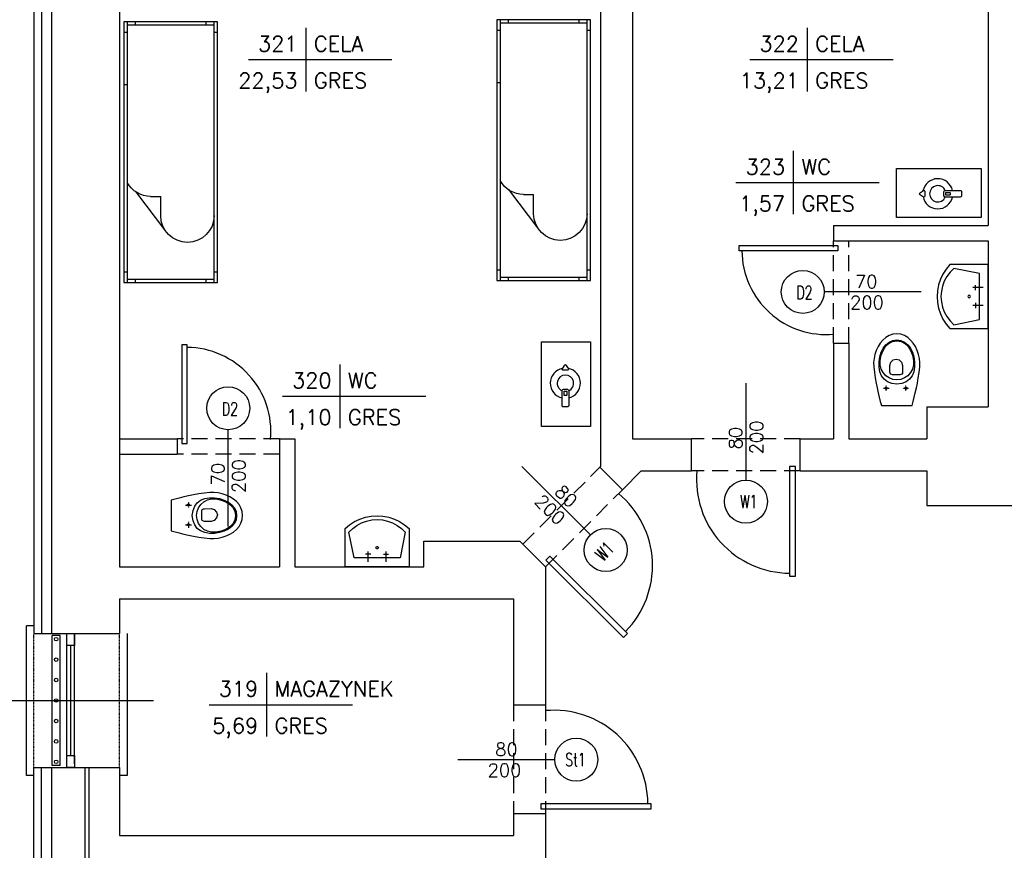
# Model space of a CAD drawing. Header units: millimetres. Extents: x 50026 to 146998, y 1038179 to 1573505.
# Tile 68 of 122: x 58528 to 59298, y 1047189 to 1047839. Entities that reach past the tile are written whole.
import ezdxf
from ezdxf.enums import TextEntityAlignment as Align

# ---------------------------------------------------------------- set-up
doc = ezdxf.new("R2010")
doc.units = ezdxf.units.MM
doc.header["$LTSCALE"] = 0.025
doc.linetypes.add('DASHDOT', pattern=[25.4, 12.7, -6.35, 0, -6.35])
doc.linetypes.add('HIDDEN', pattern=[0.375, 0.25, -0.125])
for name, color, linetype in [('2D-MEBLE', 3, 'Continuous'), ('2D-WYMIARY', 2, 'Continuous'), ('kraty', 5, 'Continuous'), ('ocieplenie', 8, 'Continuous'), ('OKNA OPISY', 7, 'Continuous'), ('OKNO', 2, 'Continuous'), ('opis pomieszczen', 2, 'Continuous'), ('OTWORY', 3, 'Continuous'), ('parapet', 5, 'Continuous'), ('Przybory sanit', 3, 'Continuous'), ('SCIANY', 5, 'Continuous'), ('zA_DRZWI', 7, 'Continuous'), ('zA_DRZWI OPISY', 7, 'Continuous'), ('ściany', 5, 'Continuous')]:
    doc.layers.add(name, color=color, linetype=linetype)
doc.styles.add('ROMANS', font='romans.shx', dxfattribs={"width": 0.7})
doc.styles.add('STYLE1', font='romans.shx', dxfattribs={"height": 10})
doc.linetypes.add('BATTING', pattern='A,0.00254,-2.54,[134,ltypeshp.shx,S=2.54,R=0,X=-2.54,Y=0],-5.08,[134,ltypeshp.shx,S=2.54,R=180,X=2.54,Y=0],-2.54', length=10.16254)

# ---------------------------------------------------------------- blocks, each defined once
blk = doc.blocks.new('UMYW')
at = {"layer": 'Przybory sanit'}
for points in [[(0, 23.06, 0), (0, 23.06, 0), (0, 23.06, 0), (0, 23.06, 0), (0, 23.06, 0), (0, 23.06, 0), (0, 23.06, 0), (0, 23.06, 0), (0, 23.06, 0), (0, 23.06, 0), (0, 23.06, 0), (0, 23.06, 0), (0, 23.06, 0), (0, 23.06, 0), (0, 23.06, 0), (0, 23.06, 0), (0, 23.06, 0), (0, 23.06, 0), (0, 23.06, 0), (0, -26.94, 0), (30, -26.94, 0)], [(30, 23.06, 0), (0, 23.06, 0)], [(27, 20.06, 0), (7, 16.06, 0)], [(7, 16.06, 0), (7, -19.94, 0), (27, -23.94, 0)], [(27, -23.94, 0), (29.92, -20.99, 0), (32.4, -17.66, 0), (34.38, -14.02, 0), (35.83, -10.13, 0), (36.71, -6.07, 0), (37, -1.94, 0), (36.71, 2.2, 0), (35.83, 6.26, 0), (34.38, 10.15, 0), (32.4, 13.79, 0), (29.92, 17.12, 0), (27, 20.06, 0)], [(30, -26.94, 0), (32.95, -23.41, 0), (35.43, -19.55, 0), (37.41, -15.4, 0), (38.84, -11.03, 0), (39.71, -6.52, 0), (40, -1.94, 0), (39.71, 2.65, 0), (38.84, 7.16, 0), (37.41, 11.53, 0), (35.43, 15.68, 0), (32.95, 19.54, 0), (30, 23.06, 0)], [(4, 5.06, 0), (12, 5.06, 0)], [(10, 3.06, 0), (10, 7.06, 0)], [(10, -6.94, 0), (10, -10.94, 0)], [(16, -1.94, 0), (15.87, -1.44, 0), (15.5, -1.07, 0), (15, -0.94, 0), (14.5, -1.07, 0), (14.13, -1.44, 0), (14, -1.94, 0), (14.13, -2.44, 0), (14.5, -2.8, 0), (15, -2.94, 0), (15.5, -2.8, 0), (15.87, -2.44, 0), (16, -1.94, 0), (16, -1.94, 0)], [(4, -8.94, 0), (12, -8.94, 0)]]:
    blk.add_polyline3d(points, dxfattribs=at)
blk = doc.blocks.new('kibel1')
at = {"layer": 'Przybory sanit', "color": 3, "linetype": 'Continuous'}
for points in [[(0, -12.02), (3.1, -12.82), (6.4, -13.66), (9.89, -14.52), (13.58, -15.36), (17.45, -16.15), (21.52, -16.87), (25.76, -17.48), (30.18, -17.96), (33.38, -18.04), (36.63, -17.72), (39.86, -17.04), (43, -16), (45.96, -14.61), (48.67, -12.9), (51.06, -10.88), (53.05, -8.56), (54.57, -5.97), (55.53, -3.11), (55.87, 0), (55.53, 3.11), (54.57, 5.97), (53.05, 8.56), (51.06, 10.88), (48.67, 12.9), (45.96, 14.61), (43, 16), (39.86, 17.04), (36.63, 17.72), (33.38, 18.04), (30.18, 17.96), (25.76, 17.48), (21.52, 16.87), (17.45, 16.15), (13.58, 15.36), (9.89, 14.52), (6.4, 13.66), (3.1, 12.82), (0, 12.02)], [(13.42, 7.49), (13.4, 7.49), (13.39, 7.49), (13.37, 7.5), (13.36, 7.5), (13.34, 7.5), (13.33, 7.5), (13.31, 7.5), (13.3, 7.5), (13.29, 7.51), (13.27, 7.51), (13.26, 7.51), (13.24, 7.52), (13.23, 7.52), (13.21, 7.52), (13.2, 7.53), (13.18, 7.53), (13.17, 7.54), (13.16, 7.54), (13.14, 7.55), (13.13, 7.55), (13.11, 7.56), (13.1, 7.57), (13.09, 7.57), (13.07, 7.58), (13.06, 7.59), (13.05, 7.59), (13.04, 7.6), (13.02, 7.61), (13.01, 7.62), (13, 7.62), (12.99, 7.63), (12.97, 7.64), (12.96, 7.65), (12.95, 7.66), (12.94, 7.67), (12.93, 7.68), (12.92, 7.69), (12.9, 7.7), (12.89, 7.71), (12.88, 7.72), (12.87, 7.73), (12.86, 7.74), (12.85, 7.75), (12.84, 7.77), (12.83, 7.78), (12.83, 7.79), (12.82, 7.8), (12.81, 7.81), (12.8, 7.83), (12.79, 7.84), (12.78, 7.85), (12.78, 7.86), (12.77, 7.88), (12.76, 7.89), (12.75, 7.9), (12.75, 7.92), (12.74, 7.93), (12.74, 7.94), (12.73, 7.96), (12.72, 7.97), (12.72, 7.98), (12.71, 8), (12.71, 8.01), (12.7, 8.03), (12.7, 8.04), (12.7, 8.06), (12.69, 8.07), (12.69, 8.09), (12.69, 8.1), (12.68, 8.11), (12.68, 8.13), (12.68, 8.14), (12.68, 8.16), (12.68, 8.17), (12.68, 8.19), (12.67, 8.2), (12.67, 8.22), (12.67, 8.23), (12.67, 8.25), (12.67, 8.26), (12.68, 8.28), (12.68, 8.29), (12.68, 8.31), (12.68, 8.32), (12.68, 8.34), (12.68, 8.35), (12.69, 8.37), (12.69, 8.38), (12.69, 8.4), (12.69, 8.41), (12.7, 8.43), (12.7, 8.44), (12.71, 8.45), (12.71, 8.47), (12.72, 8.48), (12.72, 8.5), (12.73, 8.51), (12.73, 8.52), (12.74, 8.54), (12.74, 8.55), (12.75, 8.57), (12.76, 8.58), (12.76, 8.59), (12.77, 8.61), (12.78, 8.62), (12.79, 8.63), (12.79, 8.64), (12.8, 8.66), (12.81, 8.67), (12.82, 8.68), (12.83, 8.69), (12.84, 8.7), (12.85, 8.72), (12.86, 8.73), (12.87, 8.74), (12.88, 8.75), (12.89, 8.76), (12.9, 8.77), (12.91, 8.78), (12.92, 8.79), (12.93, 8.8), (12.94, 8.81), (12.95, 8.82), (12.97, 8.83), (12.98, 8.84), (12.99, 8.85), (13, 8.86), (13.01, 8.86), (13.03, 8.87), (13.04, 8.88), (13.05, 8.89), (13.07, 8.89), (13.08, 8.9), (13.09, 8.91), (13.11, 8.91), (13.12, 8.92), (13.13, 8.93), (13.15, 8.93), (13.16, 8.94), (13.18, 8.94), (13.19, 8.95), (13.2, 8.95), (13.22, 8.95), (13.23, 8.96), (13.25, 8.96), (13.26, 8.97), (13.28, 8.97), (13.29, 8.97), (13.31, 8.97), (13.32, 8.98), (13.34, 8.98), (13.35, 8.98), (13.37, 8.98), (13.38, 8.98), (13.39, 8.98), (13.41, 8.98), (13.42, 8.98), (13.44, 8.98), (13.45, 8.98), (13.47, 8.98), (13.48, 8.98), (13.5, 8.98), (13.51, 8.98), (13.53, 8.97), (13.54, 8.97), (13.56, 8.97), (13.57, 8.97), (13.59, 8.96), (13.6, 8.96), (13.62, 8.96), (13.63, 8.95), (13.65, 8.95), (13.66, 8.94), (13.67, 8.94), (13.69, 8.93), (13.7, 8.93), (13.72, 8.92), (13.73, 8.91), (13.74, 8.91), (13.76, 8.9), (13.77, 8.89), (13.78, 8.89), (13.79, 8.88), (13.81, 8.87), (13.82, 8.86), (13.83, 8.86), (13.85, 8.85), (13.86, 8.84), (13.87, 8.83), (13.88, 8.82), (13.89, 8.81), (13.9, 8.8), (13.92, 8.79), (13.93, 8.78), (13.94, 8.77), (13.95, 8.76), (13.96, 8.75), (13.97, 8.74), (13.98, 8.73), (13.99, 8.72), (14, 8.71), (14.01, 8.69), (14.02, 8.68), (14.02, 8.67), (14.03, 8.66), (14.04, 8.65), (14.05, 8.63), (14.06, 8.62), (14.06, 8.61), (14.07, 8.59), (14.08, 8.58), (14.09, 8.57), (14.09, 8.55), (14.1, 8.54), (14.1, 8.53), (14.11, 8.51), (14.12, 8.5), (14.12, 8.48), (14.13, 8.47), (14.13, 8.46), (14.13, 8.44), (14.14, 8.43), (14.14, 8.41), (14.14, 8.4), (14.15, 8.38), (14.15, 8.37), (14.15, 8.35), (14.16, 8.34), (14.16, 8.32), (14.16, 8.31), (14.16, 8.3), (14.16, 8.28), (14.16, 8.27), (14.16, 8.25), (14.16, 8.24), (14.16, 8.22), (14.16, 8.21), (14.16, 8.19), (14.16, 8.18), (14.16, 8.16), (14.16, 8.15), (14.15, 8.13), (14.15, 8.12), (14.15, 8.1), (14.15, 8.09), (14.14, 8.07), (14.14, 8.06), (14.14, 8.04), (14.13, 8.03), (14.13, 8.01), (14.12, 8), (14.12, 7.99), (14.11, 7.97), (14.11, 7.96), (14.1, 7.94), (14.1, 7.93), (14.09, 7.92), (14.08, 7.9), (14.08, 7.89), (14.07, 7.88), (14.06, 7.86), (14.05, 7.85), (14.05, 7.84), (14.04, 7.83), (14.03, 7.81), (14.02, 7.8), (14.01, 7.79), (14, 7.78), (13.99, 7.77), (13.98, 7.76), (13.97, 7.74), (13.96, 7.73), (13.95, 7.72), (13.94, 7.71), (13.93, 7.7), (13.92, 7.69), (13.91, 7.68), (13.9, 7.67), (13.89, 7.66), (13.88, 7.65), (13.86, 7.64), (13.85, 7.63), (13.84, 7.63), (13.83, 7.62), (13.82, 7.61), (13.8, 7.6), (13.79, 7.59), (13.78, 7.59), (13.76, 7.58), (13.75, 7.57), (13.74, 7.57), (13.72, 7.56), (13.71, 7.55), (13.7, 7.55), (13.68, 7.54), (13.67, 7.54), (13.65, 7.53), (13.64, 7.53), (13.63, 7.52), (13.61, 7.52), (13.6, 7.52), (13.58, 7.51), (13.57, 7.51), (13.55, 7.51), (13.54, 7.5), (13.52, 7.5), (13.51, 7.5), (13.49, 7.5), (13.48, 7.5), (13.46, 7.5), (13.45, 7.49), (13.43, 7.49), (13.42, 7.49)], [(16.56, -0.08), (17.1, 3.92), (18.41, 7.25), (20.42, 9.9), (23.05, 11.88), (26.23, 13.2), (29.87, 13.85), (33.91, 13.84), (37.92, 13.22), (41.57, 12.09), (44.77, 10.49), (47.42, 8.44), (49.43, 5.97), (50.71, 3.13), (51.15, -0.08), (50.71, -3.29), (49.43, -6.15), (47.42, -8.62), (44.77, -10.67), (41.57, -12.27), (37.92, -13.39), (33.91, -14), (29.87, -14.01), (26.23, -13.35), (23.05, -12.04), (20.42, -10.05), (18.41, -7.4), (17.1, -4.07)], [(50.35, -0.08), (49.81, -3.46), (48.27, -6.4), (45.88, -8.86), (42.79, -10.81), (39.14, -12.22), (35.09, -13.07), (31.6, -13.1), (28.39, -12.3), (25.55, -10.8), (23.19, -8.71), (21.38, -6.14), (20.23, -3.22), (19.83, -0.08), (20.23, 3.07), (21.38, 5.99), (23.19, 8.55), (25.55, 10.65), (28.39, 12.15), (31.6, 12.95), (35.09, 12.92), (39.14, 12.07), (42.79, 10.66), (45.88, 8.71), (48.27, 6.24), (49.81, 3.31)], [(23.94, 0.63), (23.94, 3.3), (24.33, 4.65), (25.17, 5.23), (26.01, 5.35), (31.23, 5.38), (33.7, 4.59), (35.49, 2.72), (36.18, 0.42), (35.48, -1.9), (33.67, -3.79), (31.19, -4.57), (26.01, -4.57), (25.17, -4.45), (24.33, -3.87), (23.94, -2.52)], [(13.42, -7.96), (13.4, -7.96), (13.39, -7.96), (13.37, -7.96), (13.36, -7.96), (13.34, -7.95), (13.33, -7.95), (13.31, -7.95), (13.3, -7.95), (13.29, -7.95), (13.27, -7.94), (13.26, -7.94), (13.24, -7.94), (13.23, -7.93), (13.21, -7.93), (13.2, -7.93), (13.18, -7.92), (13.17, -7.92), (13.16, -7.91), (13.14, -7.91), (13.13, -7.9), (13.11, -7.89), (13.1, -7.89), (13.09, -7.88), (13.07, -7.87), (13.06, -7.87), (13.05, -7.86), (13.04, -7.85), (13.02, -7.84), (13.01, -7.84), (13, -7.83), (12.99, -7.82), (12.97, -7.81), (12.96, -7.8), (12.95, -7.79), (12.94, -7.78), (12.93, -7.77), (12.92, -7.76), (12.9, -7.75), (12.89, -7.74), (12.88, -7.73), (12.87, -7.72), (12.86, -7.71), (12.85, -7.7), (12.84, -7.69), (12.83, -7.68), (12.83, -7.66), (12.82, -7.65), (12.81, -7.64), (12.8, -7.63), (12.79, -7.61), (12.78, -7.6), (12.78, -7.59), (12.77, -7.58), (12.76, -7.56), (12.75, -7.55), (12.75, -7.54), (12.74, -7.52), (12.74, -7.51), (12.73, -7.5), (12.72, -7.48), (12.72, -7.47), (12.71, -7.45), (12.71, -7.44), (12.7, -7.43), (12.7, -7.41), (12.7, -7.4), (12.69, -7.38), (12.69, -7.37), (12.69, -7.35), (12.68, -7.34), (12.68, -7.32), (12.68, -7.31), (12.68, -7.29), (12.68, -7.28), (12.68, -7.26), (12.67, -7.25), (12.67, -7.23), (12.67, -7.22), (12.67, -7.2), (12.67, -7.19), (12.68, -7.17), (12.68, -7.16), (12.68, -7.14), (12.68, -7.13), (12.68, -7.11), (12.68, -7.1), (12.69, -7.09), (12.69, -7.07), (12.69, -7.06), (12.69, -7.04), (12.7, -7.03), (12.7, -7.01), (12.71, -7), (12.71, -6.98), (12.72, -6.97), (12.72, -6.96), (12.73, -6.94), (12.73, -6.93), (12.74, -6.91), (12.74, -6.9), (12.75, -6.89), (12.76, -6.87), (12.76, -6.86), (12.77, -6.85), (12.78, -6.83), (12.79, -6.82), (12.79, -6.81), (12.8, -6.8), (12.81, -6.78), (12.82, -6.77), (12.83, -6.76), (12.84, -6.75), (12.85, -6.74), (12.86, -6.73), (12.87, -6.71), (12.88, -6.7), (12.89, -6.69), (12.9, -6.68), (12.91, -6.67), (12.92, -6.66), (12.93, -6.65), (12.94, -6.64), (12.95, -6.63), (12.97, -6.62), (12.98, -6.61), (12.99, -6.61), (13, -6.6), (13.01, -6.59), (13.03, -6.58), (13.04, -6.57), (13.05, -6.57), (13.07, -6.56), (13.08, -6.55), (13.09, -6.55), (13.11, -6.54), (13.12, -6.53), (13.13, -6.53), (13.15, -6.52), (13.16, -6.52), (13.18, -6.51), (13.19, -6.51), (13.2, -6.5), (13.22, -6.5), (13.23, -6.49), (13.25, -6.49), (13.26, -6.49), (13.28, -6.48), (13.29, -6.48), (13.31, -6.48), (13.32, -6.48), (13.34, -6.47), (13.35, -6.47), (13.37, -6.47), (13.38, -6.47), (13.39, -6.47), (13.41, -6.47), (13.42, -6.47), (13.44, -6.47), (13.45, -6.47), (13.47, -6.47), (13.48, -6.47), (13.5, -6.47), (13.51, -6.48), (13.53, -6.48), (13.54, -6.48), (13.56, -6.48), (13.57, -6.49), (13.59, -6.49), (13.6, -6.49), (13.62, -6.5), (13.63, -6.5), (13.65, -6.51), (13.66, -6.51), (13.67, -6.52), (13.69, -6.52), (13.7, -6.53), (13.72, -6.53), (13.73, -6.54), (13.74, -6.54), (13.76, -6.55), (13.77, -6.56), (13.78, -6.57), (13.79, -6.57), (13.81, -6.58), (13.82, -6.59), (13.83, -6.6), (13.85, -6.6), (13.86, -6.61), (13.87, -6.62), (13.88, -6.63), (13.89, -6.64), (13.9, -6.65), (13.92, -6.66), (13.93, -6.67), (13.94, -6.68), (13.95, -6.69), (13.96, -6.7), (13.97, -6.71), (13.98, -6.72), (13.99, -6.74), (14, -6.75), (14.01, -6.76), (14.02, -6.77), (14.02, -6.78), (14.03, -6.8), (14.04, -6.81), (14.05, -6.82), (14.06, -6.83), (14.06, -6.85), (14.07, -6.86), (14.08, -6.87), (14.09, -6.89), (14.09, -6.9), (14.1, -6.91), (14.1, -6.93), (14.11, -6.94), (14.12, -6.95), (14.12, -6.97), (14.13, -6.98), (14.13, -7), (14.13, -7.01), (14.14, -7.03), (14.14, -7.04), (14.14, -7.05), (14.15, -7.07), (14.15, -7.08), (14.15, -7.1), (14.16, -7.11), (14.16, -7.13), (14.16, -7.14), (14.16, -7.16), (14.16, -7.17), (14.16, -7.19), (14.16, -7.2), (14.16, -7.22), (14.16, -7.23), (14.16, -7.25), (14.16, -7.26), (14.16, -7.28), (14.16, -7.29), (14.16, -7.31), (14.15, -7.32), (14.15, -7.34), (14.15, -7.35), (14.15, -7.37), (14.14, -7.38), (14.14, -7.39), (14.14, -7.41), (14.13, -7.42), (14.13, -7.44), (14.12, -7.45), (14.12, -7.47), (14.11, -7.48), (14.11, -7.49), (14.1, -7.51), (14.1, -7.52), (14.09, -7.53), (14.08, -7.55), (14.08, -7.56), (14.07, -7.57), (14.06, -7.59), (14.05, -7.6), (14.05, -7.61), (14.04, -7.63), (14.03, -7.64), (14.02, -7.65), (14.01, -7.66), (14, -7.67), (13.99, -7.69), (13.98, -7.7), (13.97, -7.71), (13.96, -7.72), (13.95, -7.73), (13.94, -7.74), (13.93, -7.75), (13.92, -7.76), (13.91, -7.77), (13.9, -7.78), (13.89, -7.79), (13.88, -7.8), (13.86, -7.81), (13.85, -7.82), (13.84, -7.83), (13.83, -7.84), (13.82, -7.84), (13.8, -7.85), (13.79, -7.86), (13.78, -7.87), (13.76, -7.87), (13.75, -7.88), (13.74, -7.89), (13.72, -7.89), (13.71, -7.9), (13.7, -7.9), (13.68, -7.91), (13.67, -7.92), (13.65, -7.92), (13.64, -7.92), (13.63, -7.93), (13.61, -7.93), (13.6, -7.94), (13.58, -7.94), (13.57, -7.94), (13.55, -7.95), (13.54, -7.95), (13.52, -7.95), (13.51, -7.95), (13.49, -7.95), (13.48, -7.96), (13.46, -7.96), (13.45, -7.96), (13.43, -7.96), (13.42, -7.96)]]:
    blk.add_lwpolyline(points, close=True, dxfattribs=at)
at = {"layer": 'Przybory sanit', "color": 3, "linetype": 'DASHDOT'}
for points in [[(11.3, 8.22), (15.9, 8.22)], [(13.44, 10.47), (13.44, 5.95)], [(11.3, -7.23), (15.9, -7.23)], [(13.44, -4.99), (13.44, -9.5)]]:
    blk.add_lwpolyline(points, dxfattribs=at)
at = {"layer": 'Przybory sanit', "color": 3, "linetype": 'Continuous'}
for points in [[(13.42, 7.49), (13.42, 7.49)], [(13.42, -7.96), (13.42, -7.96)]]:
    blk.add_lwpolyline(points, dxfattribs=at)
blk = doc.blocks.new('tabela-pow')
at = {"layer": '2D-WYMIARY', "ltscale": 10}
for p, q in [((0, 24.8), (0, -24.8)), ((-44.8, 0), (67.2, 0))]:
    blk.add_line(p, q, dxfattribs=at)
at = {"layer": '2D-WYMIARY', "ltscale": 10, "style": 'STYLE1', "width": 0.7}
for tag, p in [('NR', (-6.4, 6.4)), ('POW', (-6.4, -22.4))]:
    blk.add_attdef(tag, text='', height=16, rotation=360, dxfattribs=at).set_placement(p, align=Align.RIGHT)
for tag, p in [('NAZWA', (6.4, 6.4)), ('POSADZKA', (6.4, -22.4))]:
    blk.add_attdef(tag, p, '', height=16, rotation=360, dxfattribs=at)
blk = doc.blocks.new('łóżko')
at = {"layer": '2D-MEBLE', "color": 3}
for p, q in [((-113.91, 41.23), (81.09, 41.23)), ((-113.91, -28.77), (-113.91, 41.23)), ((-113.91, 38.73), (81.09, 38.73)), ((-111.41, -26.27), (-111.41, 38.73)), ((-105.91, 38.73), (-105.91, 41.23)), ((73.09, 41.23), (73.09, 38.73)), ((78.59, 38.73), (78.59, -26.27)), ((81.09, 41.23), (81.09, -28.77)), ((-113.91, 32.73), (-111.41, 32.73)), ((78.59, 32.73), (81.09, 32.73)), ((-63.84, -1.27), (-49.4, -1.27)), ((-49.4, -8.77), (-49.4, -1.27)), ((-111.41, -20.27), (-113.91, -20.27)), ((81.09, -20.27), (78.59, -20.27)), ((81.09, -26.27), (-113.91, -26.27)), ((81.09, -28.77), (-113.91, -28.77)), ((-105.91, -28.77), (-105.91, -26.27)), ((34.09, -26.27), (34.09, -28.77)), ((73.09, -26.27), (73.09, -28.77))]:
    blk.add_line(p, q, dxfattribs=at)
at = {"layer": '2D-MEBLE', "color": 3, "linetype": 'Continuous'}
blk.add_line((-45.87, -20.12), (-75.41, 2.41), dxfattribs=at)
for centre, start, end in [((-63.84, 18.73), 90, 270), ((-29.4, -8.77), 180, 241.04498)]:
    blk.add_arc(centre, 20, start, end, dxfattribs=at)
blk = doc.blocks.new('czajnik')
at = {"layer": 'ściany', "color": 3, "ltscale": 50}
for points in [[(-13.45, 0.88), (-11.08, 2.57, -0.414214), (-10.08, 1.57), (-10.08, -1.57, -0.414214), (-11.08, -2.57), (-13.45, -0.97, -0.414214), (-14.45, 0.03), (-14.45, -0.12, -0.414214)], [(5.77, 2.57), (17.56, 2.57, -0.414214), (18.56, 1.57), (18.56, -1.57, -0.414214), (17.56, -2.57), (5.77, -2.57, -0.414214), (4.77, -1.57), (4.77, 1.57, -0.414214)], [(6.56, 1.08), (9.25, 1.08, -0.414214), (9.55, 0.78), (9.55, -0.78, -0.414214), (9.25, -1.08), (6.56, -1.08, -0.414214), (6.26, -0.78), (6.26, 0.78, -0.414214)]]:
    blk.add_lwpolyline(points, format="xyb", close=True, dxfattribs=at)
for radius, start, end in [(11.78, 12.61873, 169.11303), (6.39, 23.74395, 336.25605), (11.78, 190.99708, 347.38127)]:
    blk.add_arc((0, 0), radius, start, end, dxfattribs=at)

msp = doc.modelspace()

# ---------------------------------------------------------------- linework, layer by layer
at = {"layer": 'kraty', "color": 7}
for p, q in [((58553.63249, 1047255.38123), (58553.63249, 1047357.01348)), ((58560.03249, 1047357.01348), (58553.63249, 1047357.01348)), ((58560.03249, 1047255.38123), (58560.03249, 1047357.01348)), ((58560.03249, 1047255.38123), (58553.63249, 1047255.38123))]:
    msp.add_line(p, q, dxfattribs=at)
for centre in [(58556.83249, 1047354.15968), (58556.83249, 1047338.17224), (58556.83249, 1047322.1848), (58556.83249, 1047306.19735), (58556.83249, 1047290.20991), (58556.83249, 1047274.22247), (58556.83249, 1047258.23503)]:
    msp.add_circle(centre, 1.39158, dxfattribs=at)
at = {"layer": 'ocieplenie', "linetype": 'BATTING', "ltscale": 20}
for p, q in [((58545.27224, 1048117.69735), (58545.27224, 1047358.69735)), ((58545.27224, 1047153.69735), (58545.27224, 1047253.69735))]:
    msp.add_line(p, q, dxfattribs=at)
at = {"layer": 'OKNA OPISY'}
msp.add_line((58483.20414, 1047306.19735), (58632.80498, 1047306.19735), dxfattribs=at)
at = {"layer": 'OKNO', "color": 1}
for p, q in [((58565.27224, 1047256.66725), (58565.27224, 1047358.69735)), ((58571.27224, 1047256.66725), (58571.27224, 1047358.69735)), ((58568.27224, 1047263.17749), (58568.27224, 1047349.21722))]:
    msp.add_line(p, q, dxfattribs=at)
at = {"layer": 'OKNO', "color": 2}
for points in [[(58565.27224, 1047358.69735), (58571.27224, 1047358.69735), (58571.27224, 1047349.21722), (58565.27224, 1047349.21722)], [(58565.27224, 1047263.17749), (58571.27224, 1047263.17749), (58571.27224, 1047253.69735), (58565.27224, 1047253.69735)]]:
    msp.add_lwpolyline(points, close=True, dxfattribs=at)
at = {"layer": 'OTWORY', "color": 7, "linetype": 'HIDDEN'}
for p, q in [((58539.27224, 1047253.69735), (58539.27224, 1047358.69735)), ((58606.27224, 1047253.69735), (58606.27224, 1047358.69735))]:
    msp.add_line(p, q, dxfattribs=at)
at = {"layer": 'parapet', "color": 2}
for p, q in [((58539.27224, 1047364.69735), (58533.77998, 1047364.69735)), ((58533.77998, 1047247.69735), (58533.77998, 1047364.69735)), ((58612.47376, 1047247.90376), (58612.47376, 1047358.69735)), ((58539.27224, 1047247.69735), (58533.77998, 1047247.69735)), ((58606.27224, 1047247.90376), (58612.47376, 1047247.90376))]:
    msp.add_line(p, q, dxfattribs=at)
at = {"layer": 'SCIANY', "color": 1, "linetype": 'HIDDEN', "ltscale": 2000}
for p, q in [((59164.27224, 1047585.69735), (59164.27224, 1047665.69735)), ((59176.27224, 1047585.69735), (59176.27224, 1047665.69735)), ((58731.27224, 1047510.69735), (58651.27224, 1047510.69735)), ((59138.311, 1047510.69735), (59053.311, 1047510.69735)), ((58731.27224, 1047498.69735), (58651.27224, 1047498.69735)), ((58921.56619, 1047428.3466), (58981.57362, 1047488.54717)), ((59138.311, 1047485.69735), (59053.311, 1047485.69735)), ((58939.27224, 1047410.69735), (58999.27967, 1047470.89792)), ((58914.27224, 1047302.47679), (58914.27224, 1047217.47679)), ((58939.27224, 1047302.47679), (58939.27224, 1047217.47679))]:
    msp.add_line(p, q, dxfattribs=at)
at = {"layer": 'zA_DRZWI', "color": 2, "linetype": 'Continuous'}
for points in [[(59167.72411, 1047661.85915), (59167.72411, 1047657.86022), (59090.59913, 1047657.86022), (59090.59913, 1047661.85915)], [(58655.11044, 1047507.24549), (58659.10937, 1047507.24549), (58659.10937, 1047584.37047), (58655.11044, 1047584.37047)], [(59134.4728, 1047489.14922), (59130.02954, 1047489.14922), (59130.02954, 1047403.4548), (59134.4728, 1047403.4548)], [(58939.53714, 1047415.85264), (58942.67394, 1047418.99954), (59003.36633, 1047358.50188), (59000.22953, 1047355.35498)], [(58935.82038, 1047221.315), (58935.82038, 1047225.75825), (59021.5148, 1047225.75825), (59021.5148, 1047221.315)]]:
    msp.add_lwpolyline(points, close=True, dxfattribs=at)
at = {"layer": 'zA_DRZWI', "color": 1, "linetype": 'Continuous', "ltscale": 15}
for centre, radius, start, end in [((59158.66213, 1047658.32261), 65.98759, 180.40148729, 275.17791729), ((58658.64699, 1047516.30747), 65.98759, 354.82208271, 89.59851272), ((59130.54331, 1047479.08036), 73.31954, 174.82208271, 269.59851272), ((58949.52682, 1047411.5421), 73.31954, 315.49354457, 50.26997457), ((58945.88924, 1047225.24449), 73.31954, 0.40148728, 95.17791729)]:
    msp.add_arc(centre, radius, start, end, dxfattribs=at)
at = {"layer": 'zA_DRZWI OPISY', "color": 7, "linetype": 'Continuous'}
for p, q in [((59232.83121, 1047625.69735), (59157.08236, 1047625.69735)), ((59095.811, 1047554.25632), (59095.811, 1047478.50747)), ((58691.27224, 1047442.13839), (58691.27224, 1047517.88724)), ((58920.71962, 1047489.19819), (58974.36813, 1047435.7218)), ((58870.71328, 1047259.97679), (58946.46213, 1047259.97679))]:
    msp.add_line(p, q, dxfattribs=at)
at = {"layer": 'zA_DRZWI OPISY', "color": 7}
for centre in [(59140.27548, 1047625.69735), (58691.27224, 1047534.69412), (59095.811, 1047461.70059), (58986.27147, 1047423.85665), (58963.269, 1047259.97679)]:
    msp.add_circle(centre, 16.80688, dxfattribs=at)
at = {"layer": 'ściany'}
for p, q in [((58539.27224, 1048125.69735), (58539.27224, 1047358.69735)), ((58553.27224, 1048111.69735), (58553.27224, 1047358.69735)), ((58606.27224, 1048058.69735), (58606.27224, 1047410.69735)), ((58982.27224, 1048058.69735), (58982.27224, 1047489.24804)), ((59007.27224, 1048058.69735), (59007.27224, 1047510.69735)), ((59285.27224, 1048058.69735), (59285.27224, 1047677.69735)), ((59164.27224, 1047677.69735), (59285.27224, 1047677.69735)), ((59164.27224, 1047677.69735), (59164.27224, 1047665.69735)), ((59164.27224, 1047665.69735), (59285.27224, 1047665.69735)), ((59285.27224, 1047665.69735), (59285.27224, 1047535.69735)), ((59164.27224, 1047585.69735), (59176.27224, 1047585.69735)), ((59164.27224, 1047585.69735), (59164.27224, 1047510.69735)), ((59176.27224, 1047585.69735), (59176.27224, 1047510.69735)), ((59237.27224, 1047535.69735), (59285.27224, 1047535.69735)), ((59237.27224, 1047535.69735), (59237.27224, 1047510.69735)), ((58606.27224, 1047510.69735), (58651.27224, 1047510.69735)), ((58651.27224, 1047510.69735), (58651.27224, 1047498.69735)), ((58731.27224, 1047510.69735), (58731.27224, 1047410.69735)), ((58731.27224, 1047510.69735), (58743.27224, 1047510.69735)), ((58743.27224, 1047510.69735), (58743.27224, 1047410.69735)), ((59007.27224, 1047510.69735), (59053.311, 1047510.69735)), ((59053.311, 1047485.69735), (59053.311, 1047510.69735)), ((59138.311, 1047510.69735), (59164.27224, 1047510.69735)), ((59138.311, 1047485.69735), (59138.311, 1047510.69735)), ((59176.27224, 1047510.69735), (59237.27224, 1047510.69735)), ((58606.27224, 1047498.69735), (58651.27224, 1047498.69735)), ((58981.57362, 1047488.54717), (58982.27224, 1047489.24804)), ((58999.27967, 1047470.89792), (58981.57362, 1047488.54717)), ((58999.27967, 1047470.89792), (59014.03162, 1047485.69735)), ((59014.03162, 1047485.69735), (59053.311, 1047485.69735)), ((59138.311, 1047485.69735), (59237.27224, 1047485.69735)), ((59237.27224, 1047485.69735), (59237.27224, 1047458.69735)), ((59237.27224, 1047485.69735), (59237.27224, 1047458.69735)), ((59237.27224, 1047458.69735), (59310.27224, 1047458.69735)), ((58844.27224, 1047410.69735), (58844.27224, 1047430.69735)), ((58844.27224, 1047430.69735), (58919.20787, 1047430.69735)), ((58939.27224, 1047410.69735), (58919.20787, 1047430.69735)), ((58606.27224, 1047410.69735), (58731.27224, 1047410.69735)), ((58743.27224, 1047410.69735), (58844.27224, 1047410.69735)), ((58939.27224, 1047410.69735), (58939.27224, 1047302.47679)), ((58606.27224, 1047385.69735), (58914.27224, 1047385.69735)), ((58606.27224, 1047385.69735), (58606.27224, 1047358.69735)), ((58914.27224, 1047385.69735), (58914.27224, 1047302.47679)), ((58539.27224, 1047358.69735), (58606.27224, 1047358.69735)), ((58939.27224, 1047302.47679), (58914.27224, 1047302.47679)), ((58539.27224, 1047153.69735), (58539.27224, 1047253.69735)), ((58539.27224, 1047253.69735), (58606.27224, 1047253.69735)), ((58553.27224, 1047253.69735), (58553.27224, 1047153.69735)), ((58606.27224, 1047253.69735), (58606.27224, 1047200.69735)), ((58914.27224, 1047217.47679), (58914.27224, 1047200.69735)), ((58939.27224, 1047217.47679), (58914.27224, 1047217.47679)), ((58939.27224, 1047217.47679), (58939.27224, 1047171.91792)), ((58606.27224, 1047200.69735), (58914.27224, 1047200.69735))]:
    msp.add_line(p, q, dxfattribs=at)
at = {"layer": 'ściany', "color": 7}
for p, q in [((58579.27224, 1047253.69735), (58579.27224, 1047153.69735)), ((58582.27224, 1047253.69735), (58582.27224, 1047153.69735))]:
    msp.add_line(p, q, dxfattribs=at)
at = {"layer": 'ściany', "color": 3, "ltscale": 50}
for points in [[(59213.50929, 1047722.05936), (59279.73326, 1047722.05936), (59279.73326, 1047683.81778), (59213.50929, 1047683.81778)], [(58974.45284, 1047586.57081), (58974.45284, 1047520.34684), (58936.21126, 1047520.34684), (58936.21126, 1047586.57081)]]:
    msp.add_lwpolyline(points, close=True, dxfattribs=at)

# ---------------------------------------------------------------- block references
at = {"layer": 'opis pomieszczen', "color": 2, "linetype": 'Continuous'}
ref = msp.add_blockref('tabela-pow', (58751.85234, 1047807.25463), dxfattribs=at)
ref.add_attrib('NAZWA', 'CELA', (58758.25234, 1047813.65463), dxfattribs={"layer": '2D-WYMIARY', "ltscale": 10, "height": 12, "rotation": 360, "style": 'ROMANS'})
ref.add_attrib('POSADZKA', 'GRES', (58758.25234, 1047784.85463), dxfattribs={"layer": '2D-WYMIARY', "ltscale": 10, "height": 12, "rotation": 360, "style": 'ROMANS'})
ref.add_attrib('NR', '321', dxfattribs={"layer": '2D-WYMIARY', "ltscale": 10, "height": 12, "rotation": 360, "style": 'ROMANS'}).set_placement((58745.45234, 1047813.65463), align=Align.RIGHT)
ref.add_attrib('POW', '22,53', dxfattribs={"layer": '2D-WYMIARY', "ltscale": 10, "height": 12, "rotation": 360, "style": 'ROMANS'}).set_placement((58745.45234, 1047784.85463), align=Align.RIGHT)
ref = msp.add_blockref('tabela-pow', (59143.65276, 1047807.25463), dxfattribs=at)
ref.add_attrib('NAZWA', 'CELA', (59150.05276, 1047813.65463), dxfattribs={"layer": '2D-WYMIARY', "ltscale": 10, "height": 12, "rotation": 360, "style": 'ROMANS'})
ref.add_attrib('POSADZKA', 'GRES', (59150.05276, 1047784.85463), dxfattribs={"layer": '2D-WYMIARY', "ltscale": 10, "height": 12, "rotation": 360, "style": 'ROMANS'})
ref.add_attrib('NR', '322', dxfattribs={"layer": '2D-WYMIARY', "ltscale": 10, "height": 12, "rotation": 360, "style": 'ROMANS'}).set_placement((59137.25276, 1047813.65463), align=Align.RIGHT)
ref.add_attrib('POW', '13,21', dxfattribs={"layer": '2D-WYMIARY', "ltscale": 10, "height": 12, "rotation": 360, "style": 'ROMANS'}).set_placement((59137.25276, 1047784.85463), align=Align.RIGHT)
ref = msp.add_blockref('tabela-pow', (59132.89144, 1047711.13354), dxfattribs=at)
ref.add_attrib('NAZWA', 'WC', (59139.29144, 1047717.53354), dxfattribs={"layer": '2D-WYMIARY', "ltscale": 10, "height": 12, "rotation": 360, "style": 'ROMANS'})
ref.add_attrib('POSADZKA', 'GRES', (59139.29144, 1047688.73354), dxfattribs={"layer": '2D-WYMIARY', "ltscale": 10, "height": 12, "rotation": 360, "style": 'ROMANS'})
ref.add_attrib('NR', '323', dxfattribs={"layer": '2D-WYMIARY', "ltscale": 10, "height": 12, "rotation": 360, "style": 'ROMANS'}).set_placement((59126.49144, 1047717.53354), align=Align.RIGHT)
ref.add_attrib('POW', '1,57', dxfattribs={"layer": '2D-WYMIARY', "ltscale": 10, "height": 12, "rotation": 360, "style": 'ROMANS'}).set_placement((59126.49144, 1047688.73354), align=Align.RIGHT)
ref = msp.add_blockref('tabela-pow', (58778.4835, 1047544.05815), dxfattribs=at)
ref.add_attrib('NAZWA', 'WC', (58784.8835, 1047550.45815), dxfattribs={"layer": '2D-WYMIARY', "ltscale": 10, "height": 12, "rotation": 360, "style": 'ROMANS'})
ref.add_attrib('POSADZKA', 'GRES', (58784.8835, 1047521.65815), dxfattribs={"layer": '2D-WYMIARY', "ltscale": 10, "height": 12, "rotation": 360, "style": 'ROMANS'})
ref.add_attrib('NR', '320', dxfattribs={"layer": '2D-WYMIARY', "ltscale": 10, "height": 12, "rotation": 360, "style": 'ROMANS'}).set_placement((58772.0835, 1047550.45815), align=Align.RIGHT)
ref.add_attrib('POW', '1,10', dxfattribs={"layer": '2D-WYMIARY', "ltscale": 10, "height": 12, "rotation": 360, "style": 'ROMANS'}).set_placement((58772.0835, 1047521.65815), align=Align.RIGHT)
ref = msp.add_blockref('tabela-pow', (58721.13528, 1047302.92009), dxfattribs=at)
ref.add_attrib('NAZWA', 'MAGAZYNEK', (58727.53528, 1047309.32009), dxfattribs={"layer": '2D-WYMIARY', "ltscale": 10, "height": 12, "rotation": 360, "style": 'ROMANS'})
ref.add_attrib('POSADZKA', 'GRES', (58727.53528, 1047280.52009), dxfattribs={"layer": '2D-WYMIARY', "ltscale": 10, "height": 12, "rotation": 360, "style": 'ROMANS'})
ref.add_attrib('NR', '319', dxfattribs={"layer": '2D-WYMIARY', "ltscale": 10, "height": 12, "rotation": 360, "style": 'ROMANS'}).set_placement((58714.73528, 1047309.32009), align=Align.RIGHT)
ref.add_attrib('POW', '5,69', dxfattribs={"layer": '2D-WYMIARY', "ltscale": 10, "height": 12, "rotation": 360, "style": 'ROMANS'}).set_placement((58714.73528, 1047280.52009), align=Align.RIGHT)
at = {"layer": 'Przybory sanit', "color": 2, "linetype": 'Continuous', "rotation": 180}
msp.add_blockref('UMYW', (59285.27224, 1047620.11298), dxfattribs=at)
at = {"layer": 'Przybory sanit', "rotation": 90}
msp.add_blockref('kibel1', (59213.7064, 1047536.97798), dxfattribs=at)
at = {"layer": 'Przybory sanit'}
msp.add_blockref('kibel1', (58646.68395, 1047450.83218), dxfattribs=at)
at = {"layer": 'Przybory sanit', "color": 2, "linetype": 'Continuous', "xscale": -1, "rotation": 270}
msp.add_blockref('UMYW', (58809.5794, 1047410.69735), dxfattribs=at)
at = {"layer": 'ściany', "color": 2, "xscale": -1.04500000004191, "yscale": 1.04500000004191, "zscale": 1.045, "rotation": 270}
for p in [(58639.83712, 1047751.99502), (58931.24724, 1047753.5401)]:
    msp.add_blockref('łóżko', p, dxfattribs=at)
at = {"layer": 'ściany', "color": 2}
msp.add_blockref('czajnik', (59245.79838, 1047702.38888), dxfattribs=at)
at = {"layer": 'ściany', "color": 2, "rotation": 270}
msp.add_blockref('czajnik', (58954.78236, 1047554.28171), dxfattribs=at)

# ---------------------------------------------------------------- texts
at = {"layer": 'zA_DRZWI OPISY', "color": 7, "style": 'ROMANS'}
for s, rotation, p in [('70', 360, (59181.10119, 1047628.59511)), ('200', 360, (59177.25203, 1047612.27)), ('200', 90, (59109.23836, 1047498.67714)), ('80', 90, (59092.91325, 1047502.52631)), ('70', 90, (58688.37449, 1047474.32923)), ('200', 90, (58704.69959, 1047468.4088)), ('80', 315.09205729, (58945.56425, 1047468.52475)), ('200', 315.09205729, (58929.84612, 1047461.14226))]:
    msp.add_text(s, height=10.258067, rotation=rotation, dxfattribs=at).set_placement(p)
at = {"layer": 'zA_DRZWI OPISY', "color": 7, "style": 'ROMANS', "width": 0.7}
for s, p in [('D2', (59135.3136, 1047620.05854)), ('D2', (58686.31036, 1047529.0553)), ('W1', (59091.25623, 1047456.57556)), ('St1', (58954.65565, 1047254.85176))]:
    msp.add_text(s, height=10.258067, dxfattribs=at).set_placement(p)
msp.add_text('W1', height=10.258067, rotation=45.09205729, dxfattribs=at).set_placement((58984.2695, 1047414.51875))
at = {"layer": 'zA_DRZWI OPISY', "color": 7, "style": 'ROMANS'}
for s, p in [('80', (58899.90411, 1047262.87455)), ('200', (58893.98369, 1047246.54944))]:
    msp.add_text(s, height=10.258067, dxfattribs=at).set_placement(p)

doc.saveas('drawing.dxf')
